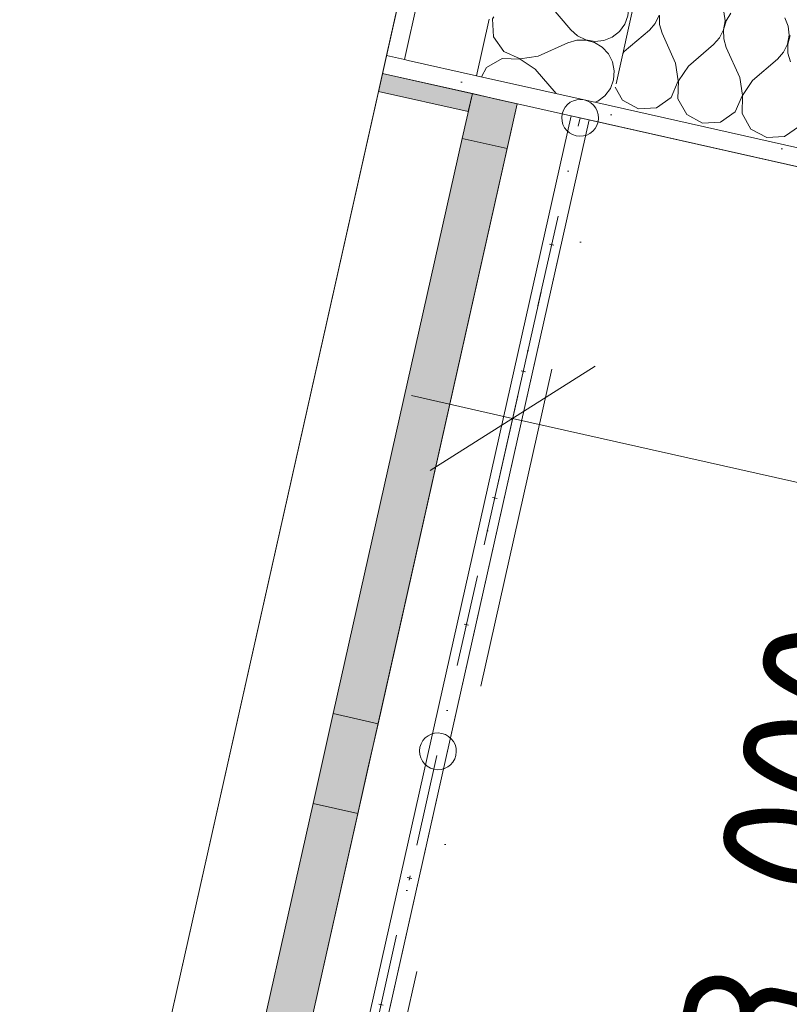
# Model space of a CAD drawing. Header units: millimetres. Extents: x -7218036 to -6972305, y 6116614 to 6334349.
# Tile 11 of 184: x -7186195 to -7185358, y 6137151 to 6138220. Entities that reach past the tile are written whole.
import ezdxf
from ezdxf.enums import TextEntityAlignment as Align

# ---------------------------------------------------------------- set-up
doc = ezdxf.new("R2010")
doc.units = ezdxf.units.MM
doc.header["$MEASUREMENT"] = 0
doc.linetypes.add('Dot & Dashed', pattern=[200, 100, -50, 0, -50])
doc.linetypes.add('Штрихпунктирная', pattern=[670.277762, 352.777767, -176.388884, 0, -141.111112])
for name, color, linetype in [('S - квартира_помещение.АР', 7, 'Continuous'), ('АР-Ограждения _балкона _ лоджии.АР', 7, 'Continuous'), ('АР-Стены внешние_Балконы _ лоджии.АР', 7, 'Continuous'), ('АР-Стены_внешние_.АР', 7, 'Continuous'), ('АР-Чертеж-Оси_Осевые размеры.АР', 7, 'Continuous'), ('АР-Чертеж-Размеры.АР', 7, 'Continuous')]:
    doc.layers.add(name, color=color, linetype=linetype)
for name, color, linetype, lineweight in [('S - квартира_помещение.АР_Ном._пера__101', 252, 'Continuous', 0), ('АР-Ограждения _балкона _ лоджии.АР_Ном._пера__1', 7, 'Continuous', 0), ('АР-Стены внешние_Балконы _ лоджии.АР_Ном._пера__1', 7, 'Continuous', 0), ('АР-Стены_внешние_.АР_Ном._пера__1', 7, 'Continuous', 0), ('АР-Стены_внешние_.АР_Ном._пера__120', 7, 'Continuous', 0), ('АР-Чертеж-Оси_Осевые размеры.АР_Ном._пера__120', 7, 'Continuous', 0), ('АР-Чертеж-Размеры.АР_Ном._пера__1', 7, 'Continuous', 0), ('Окна Archicad_Ном._пера__120', 7, 'Continuous', 0), ('Паспорта Зон Archicad_Ном._пера__1', 7, 'Continuous', 0)]:
    doc.layers.add(name, color=color, linetype=linetype, lineweight=lineweight)
doc.styles.add('РЎР“Р•РќР•Р\xa0Р\x98Р\xa0_РЎРўР\x98Р›Р¬_1', font='txt')
doc.styles.add('РЎР“Р•РќР•Р\xa0Р\x98Р\xa0_РЎРўР\x98Р›Р¬_2', font='calibri.ttf')
doc.styles.add('РЎР“Р•РќР•Р\xa0Р\x98Р\xa0_РЎРўР\x98Р›Р¬_3', font='GOTHIC.TTF')
doc.styles.add('РЎР“Р•РќР•Р\xa0Р\x98Р\xa0_РЎРўР\x98Р›Р¬_5', font='GOST_Common.ttf')
doc.dimstyles.new('СГЕНЕРИР_СТИЛЬ__1', dxfattribs={"dimtxt": 150, "dimasz": 142.5, "dimexe": 0.18, "dimexo": 0.0625, "dimgap": 0, "dimtad": 1, "dimdec": 0, "dimzin": 0, "dimdsep": 46, "dimtxsty": 'РЎР“Р•РќР•Р\xa0Р\x98Р\xa0_РЎРўР\x98Р›Р¬_5', "dimblk": 'ARROWHEAD_6', "dimblk1": 'ARROWHEAD_6', "dimblk2": 'ARROWHEAD_6', "dimcen": 0.09, "dimse1": 1, "dimse2": 1, "dimclrd": 7, "dimclre": 7, "dimclrt": 7, "dimazin": 0, "dimtfac": 1, "dimtdec": 4, "dimtmove": 0, "dimatfit": 3, "dimfxl": 1, "dimtolj": 1, "dimtzin": 0, "dimarcsym": 0})
doc.dimstyles.new('СГЕНЕРИР_СТИЛЬ__7', dxfattribs={"dimtxt": 150, "dimasz": 142.5, "dimexe": 0.18, "dimexo": 1000, "dimgap": 0, "dimtad": 1, "dimdec": 0, "dimzin": 0, "dimdsep": 46, "dimtxsty": 'РЎР“Р•РќР•Р\xa0Р\x98Р\xa0_РЎРўР\x98Р›Р¬_5', "dimblk": 'ARROWHEAD_6', "dimblk1": 'ARROWHEAD_6', "dimblk2": 'ARROWHEAD_6', "dimcen": 0.09, "dimclrd": 7, "dimclre": 7, "dimclrt": 7, "dimazin": 0, "dimtfac": 1, "dimtdec": 4, "dimtmove": 2, "dimatfit": 3, "dimfxl": 1, "dimtolj": 1, "dimtzin": 0, "dimarcsym": 0})
pattern_1 = [(45, (-6566190.34, 6563027.8), (-111.369318, 111.369318), [0, -105, 0, -157.5]), (110, (-6565840.34, 6563027.8), (148.001588, 53.868173), [0, -77, 0, -133])]

# ---------------------------------------------------------------- blocks, each defined once
blk = doc.blocks.new('Лоджия_8_56_7', base_point=(-7184001.5, 6138136.1))
at = {"layer": 'S - квартира_помещение.АР_Ном._пера__101', "color": 252, "linetype": 'Continuous', "lineweight": 0, "flags": 128}
blk.add_lwpolyline([(-7182575.2, 6136002.4), (-7182268.5, 6137368.4), (-7185576, 6138111.2), (-7185882.7, 6136745.2)], close=True, dxfattribs=at)
at = {"layer": 'Паспорта Зон Archicad_Ном._пера__1', "color": 7, "lineweight": 0, "style": 'РЎР“Р•РќР•Р\xa0Р\x98Р\xa0_РЎРўР\x98Р›Р¬_1'}
blk.add_attdef('ROOM_NUMBER', text='', height=250, rotation=347.3424, dxfattribs=at).set_placement((-7184116.7, 6136994.6), align=Align.MIDDLE_CENTER)
at = {"layer": 'Паспорта Зон Archicad_Ном._пера__1', "color": 7, "lineweight": 0, "style": 'РЎР“Р•РќР•Р\xa0Р\x98Р\xa0_РЎРўР\x98Р›Р¬_2'}
blk.add_attdef('ROOM_CALC_AREA', text='', height=200, rotation=347.3424, dxfattribs=at).set_placement((-7182545.6, 6136385.1), align=Align.MIDDLE_RIGHT)
blk = doc.blocks.new('*X647', base_point=(-6566190.3, 6562677.8))
at = {"layer": 'АР-Стены_внешние_.АР_Ном._пера__1', "color": 7, "linetype": 'Continuous', "lineweight": 0}
for p, q in [((-7185576.7, 6138275.7), (-7185572.7, 6138272.1)), ((-7185572.7, 6138272.1), (-7185563.8, 6138267.8)), ((-7185544.3, 6138267.2), (-7185535.2, 6138270.8)), ((-7185535.2, 6138270.8), (-7185529.7, 6138275.1)), ((-7185615.8, 6138250.1), (-7185583.2, 6138264.7)), ((-7185573.7, 6138267.5), (-7185583.2, 6138264.7)), ((-7185563.9, 6138267.6), (-7185573.7, 6138267.5)), ((-7185554.4, 6138264.9), (-7185563.9, 6138267.6)), ((-7185563.8, 6138267.8), (-7185554.1, 6138266.1)), ((-7185546, 6138259.8), (-7185554.4, 6138264.9)), ((-7185554.1, 6138266.1), (-7185544.3, 6138267.2)), ((-7185539.3, 6138252.6), (-7185546, 6138259.8)), ((-7185631.5, 6138247.8), (-7185615.8, 6138250.1)), ((-7185534.8, 6138243.8), (-7185539.3, 6138252.6)), ((-7185618.9, 6138236.1), (-7185634.2, 6138246.4)), ((-7185532.9, 6138234.1), (-7185534.8, 6138243.8)), ((-7185618.9, 6138236.1), (-7185595.7, 6138209)), ((-7185533.7, 6138224.3), (-7185532.9, 6138234.1)), ((-7185679.6, 6138223.2), (-7185680.9, 6138220.8)), ((-7185680.9, 6138220.8), (-7185679.8, 6138201.3)), ((-7185537.2, 6138215.1), (-7185533.7, 6138224.3)), ((-7185595.7, 6138209), (-7185588.4, 6138202.4)), ((-7185550.8, 6138201.1), (-7185543, 6138207.2)), ((-7185543, 6138207.2), (-7185537.2, 6138215.1)), ((-7185679.8, 6138201.3), (-7185668.7, 6138185.3)), ((-7185631.4, 6138180.4), (-7185598.9, 6138195)), ((-7185589.4, 6138197.8), (-7185598.9, 6138195)), ((-7185579.5, 6138197.9), (-7185589.4, 6138197.8)), ((-7185588.4, 6138202.4), (-7185579.5, 6138198.1)), ((-7185579.5, 6138198.1), (-7185569.8, 6138196.5)), ((-7185570, 6138195.2), (-7185579.5, 6138197.9)), ((-7185561.6, 6138190.1), (-7185570, 6138195.2)), ((-7185569.8, 6138196.5), (-7185560, 6138197.5)), ((-7185560, 6138197.5), (-7185550.8, 6138201.1)), ((-7185668.7, 6138185.3), (-7185650.7, 6138177.5)), ((-7185554.9, 6138182.9), (-7185561.6, 6138190.1)), ((-7185670.3, 6138177.9), (-7185687.3, 6138168.2)), ((-7185650.8, 6138177.3), (-7185670.3, 6138177.9)), ((-7185634.6, 6138166.4), (-7185650.8, 6138177.3)), ((-7185650.7, 6138177.5), (-7185631.4, 6138180.4)), ((-7185550.5, 6138174.1), (-7185554.9, 6138182.9)), ((-7185548.6, 6138164.5), (-7185550.5, 6138174.1)), ((-7185687.3, 6138168.2), (-7185692.8, 6138158)), ((-7185634.6, 6138166.4), (-7185611.8, 6138139.8)), ((-7185549.4, 6138154.6), (-7185548.6, 6138164.5)), ((-7185552.8, 6138145.4), (-7185549.4, 6138154.6)), ((-7185558.7, 6138137.5), (-7185552.8, 6138145.4)), ((-7185569.5, 6138130.3), (-7185566.5, 6138131.5)), ((-7185566.5, 6138131.5), (-7185558.7, 6138137.5))]:
    blk.add_line(p, q, dxfattribs=at)
blk = doc.blocks.new('Стена_186_7', base_point=(-7182332.7, 6151547.7))
at = {"layer": 'АР-Стены_внешние_.АР_Ном._пера__1', "color": 7, "linetype": 'Continuous', "lineweight": 0}
for p, q in [((-7185480.6, 6139494.3), (-7185776.5, 6138176.7)), ((-7185684.6, 6138220.7), (-7185698.4, 6138159.2)), ((-7185776.5, 6138176.7), (-7185796, 6138181.1)), ((-7185772.5, 6138175.8), (-7185776.5, 6138176.7)), ((-7185772.5, 6138175.8), (-7185698.4, 6138159.2)), ((-7185698.4, 6138159.2), (-7185552.1, 6138126.3))]:
    blk.add_line(p, q, dxfattribs=at)
at = {"layer": 'АР-Стены_внешние_.АР_Ном._пера__1', "color": 7, "linetype": 'Continuous', "lineweight": 0, "flags": 128}
blk.add_lwpolyline([(-7185500.1, 6139498.6), (-7185796, 6138181.1)], dxfattribs=at)
at = {"layer": 'АР-Стены_внешние_.АР', "color": 7, "lineweight": 0}
blk.add_blockref('*X647', (-6566190.3, 6562677.8), dxfattribs=at)
blk = doc.blocks.new('*X684', base_point=(-6566190.3, 6562677.8))
at = {"layer": 'АР-Стены_внешние_.АР_Ном._пера__1', "color": 7, "linetype": 'Continuous', "lineweight": 0}
for p, q in [((-7185428.3, 6138218.8), (-7185429.4, 6138228.6)), ((-7185422, 6138227), (-7185427.1, 6138218.6)), ((-7185510.5, 6138208.5), (-7185504, 6138215.9)), ((-7185504, 6138215.9), (-7185499.7, 6138224.8)), ((-7185499.4, 6138224.7), (-7185499.4, 6138214.9)), ((-7185430, 6138209.1), (-7185428.3, 6138218.8)), ((-7185427.1, 6138218.6), (-7185429.8, 6138209.1)), ((-7185359.7, 6138213), (-7185363.3, 6138222.1)), ((-7185537.7, 6138185.3), (-7185510.5, 6138208.5)), ((-7185499.4, 6138214.9), (-7185496.6, 6138205.4)), ((-7185482, 6138172.8), (-7185496.6, 6138205.4)), ((-7185434.3, 6138200.2), (-7185430, 6138209.1)), ((-7185429.8, 6138209.1), (-7185429.7, 6138199.2)), ((-7185358.7, 6138203.2), (-7185359.7, 6138213)), ((-7185440.9, 6138192.9), (-7185434.3, 6138200.2)), ((-7185429.7, 6138199.2), (-7185426.9, 6138189.7)), ((-7185360.3, 6138193.5), (-7185358.7, 6138203.2)), ((-7185357.4, 6138202.9), (-7185360.1, 6138193.4)), ((-7185537.7, 6138185.3), (-7185539.4, 6138182.9)), ((-7185468, 6138169.7), (-7185440.9, 6138192.9)), ((-7185412.3, 6138157.2), (-7185426.9, 6138189.7)), ((-7185371.2, 6138177.2), (-7185364.6, 6138184.6)), ((-7185364.6, 6138184.6), (-7185360.3, 6138193.5)), ((-7185360.1, 6138193.4), (-7185360, 6138183.6)), ((-7185398.3, 6138154), (-7185371.2, 6138177.2)), ((-7185360, 6138183.6), (-7185357.2, 6138174.1)), ((-7185479.1, 6138153.5), (-7185482, 6138172.8)), ((-7185468, 6138169.7), (-7185478.8, 6138153.5)), ((-7185486.9, 6138135.6), (-7185479.1, 6138153.5)), ((-7185478.8, 6138153.5), (-7185479.5, 6138133.9)), ((-7185409.4, 6138137.9), (-7185412.3, 6138157.2)), ((-7185398.3, 6138154), (-7185409.2, 6138137.8)), ((-7185547.5, 6138146.6), (-7185539.5, 6138132.7)), ((-7185539.5, 6138132.7), (-7185522.4, 6138123.3)), ((-7185502.9, 6138124.4), (-7185486.9, 6138135.6)), ((-7185479.5, 6138133.9), (-7185469.8, 6138117)), ((-7185417.2, 6138119.9), (-7185409.4, 6138137.9)), ((-7185409.2, 6138137.8), (-7185409.8, 6138118.3)), ((-7185522.4, 6138123.3), (-7185502.9, 6138124.4)), ((-7185433.2, 6138108.8), (-7185417.2, 6138119.9)), ((-7185469.8, 6138117), (-7185452.7, 6138107.7)), ((-7185409.8, 6138118.3), (-7185400.1, 6138101.3)), ((-7185452.7, 6138107.7), (-7185433.2, 6138108.8)), ((-7185400.1, 6138101.3), (-7185383, 6138092)), ((-7185363.5, 6138093.1), (-7185347.5, 6138104.3)), ((-7185383, 6138092), (-7185363.5, 6138093.1))]:
    blk.add_line(p, q, dxfattribs=at)
blk = doc.blocks.new('Стена_210_7', base_point=(-7182126.4, 6137613.2))
at = {"layer": 'АР-Стены_внешние_.АР', "linetype": 'Continuous', "lineweight": 0, "true_color": 0x000000}
h = blk.add_hatch(dxfattribs=at)
h.set_pattern_fill('ШТУКАТУРКА__ГИПС_01_0007', color=18, style=0, pattern_type=2)
h.set_pattern_definition(pattern_1)
h.paths.add_polyline_path([(-7185796, 6138181.1), (-7185800.4, 6138161.6), (-7185777.2, 6138173.4), (-7185776.5, 6138176.7)])
h = blk.add_hatch(dxfattribs=at)
h.set_pattern_fill('ШТУКАТУРКА__ГИПС_01_0007', color=18, style=0, pattern_type=2)
h.set_pattern_definition(pattern_1)
h.paths.add_polyline_path([(-7185772.5, 6138175.8), (-7185800.4, 6138161.6), (-7184366.1, 6137839.5), (-7184361.7, 6137859)])
h = blk.add_hatch(dxfattribs=at)
h.set_pattern_fill('ШТУКАТУРКА__ГИПС_01_0007', color=18, style=0, pattern_type=2)
h.set_pattern_definition(pattern_1)
h.paths.add_polyline_path([(-7185776.5, 6138176.7), (-7185777.2, 6138173.4), (-7185772.5, 6138175.8)])
at = {"layer": 'АР-Стены_внешние_.АР_Ном._пера__1', "color": 7, "linetype": 'Continuous', "lineweight": 0}
for p, q in [((-7185776.5, 6138176.7), (-7185796, 6138181.1)), ((-7185772.5, 6138175.8), (-7185776.5, 6138176.7)), ((-7185772.5, 6138175.8), (-7185698.4, 6138159.2)), ((-7185698.4, 6138159.2), (-7185552.1, 6138126.3)), ((-7185552.1, 6138126.3), (-7184361.7, 6137859))]:
    blk.add_line(p, q, dxfattribs=at)
at = {"layer": 'АР-Стены_внешние_.АР_Ном._пера__1', "color": 7, "linetype": 'Continuous', "lineweight": 0, "flags": 128}
for points in [[(-7185800.4, 6138161.6), (-7185796, 6138181.1)], [(-7185800.4, 6138161.6), (-7184366.1, 6137839.5)]]:
    blk.add_lwpolyline(points, dxfattribs=at)
at = {"layer": 'АР-Стены_внешние_.АР', "color": 7, "lineweight": 0}
blk.add_blockref('*X684', (-6566190.3, 6562677.8), dxfattribs=at)
blk = doc.blocks.new('Ограждение_11_7', base_point=(-6566190.3, 6562677.8))
at = {"layer": 'АР-Ограждения _балкона _ лоджии.АР_Ном._пера__1', "color": 7, "linetype": 'Dot & Dashed', "lineweight": 0}
blk.add_line((-7185894.7, 6136737.7), (-7185585.7, 6138113.4), dxfattribs=at)
at = {"layer": 'АР-Ограждения _балкона _ лоджии.АР_Ном._пера__1', "color": 7, "linetype": 'Continuous', "lineweight": 0}
for p, q in [((-7185619, 6137976.4), (-7185614.2, 6137975.3)), ((-7185616.1, 6137978.3), (-7185617.2, 6137973.4)), ((-7185649.9, 6137838.8), (-7185645.1, 6137837.7)), ((-7185647, 6137840.7), (-7185648.1, 6137835.8)), ((-7185677.9, 6137703.1), (-7185679, 6137698.2)), ((-7185680.8, 6137701.2), (-7185676, 6137700.1)), ((-7185711.7, 6137563.6), (-7185706.9, 6137562.6)), ((-7185708.8, 6137565.5), (-7185709.8, 6137560.7)), ((-7185773.5, 6137288.5), (-7185768.7, 6137287.4)), ((-7185770.5, 6137290.4), (-7185771.6, 6137285.5)), ((-7185804.4, 6137150.9), (-7185799.6, 6137149.8)), ((-7185801.4, 6137152.8), (-7185802.5, 6137147.9))]:
    blk.add_line(p, q, dxfattribs=at)
at = {"layer": 'АР-Ограждения _балкона _ лоджии.АР_Ном._пера__1', "color": 7, "linetype": 'Continuous', "lineweight": 0, "flags": 128}
for points in [[(-7185566.2, 6138109, 1), (-7185605.2, 6138117.8, 1)], [(-7185720.7, 6137421.1, 1), (-7185759.7, 6137429.9, 1)]]:
    blk.add_lwpolyline(points, format="xyb", close=True, dxfattribs=at)
blk.add_lwpolyline([(-7185904.4, 6136739.8), (-7185884.9, 6136735.5), (-7185576, 6138111.2), (-7185595.5, 6138115.6)], close=True, dxfattribs=at)
blk = doc.blocks.new('Стандартный Маркер Сетки[147]_7', base_point=(-7182312.1, 6152552))
at = {"layer": 'АР-Чертеж-Оси_Осевые размеры.АР_Ном._пера__120', "color": 7, "linetype": 'Штрихпунктирная', "lineweight": 0}
blk.add_line((-7182531.3, 6151576.3), (-7187093.8, 6131261.9), dxfattribs=at)
at = {"layer": 'АР-Чертеж-Оси_Осевые размеры.АР_Ном._пера__120', "color": 7, "lineweight": 0, "style": 'РЎР“Р•РќР•Р\xa0Р\x98Р\xa0_РЎРўР\x98Р›Р¬_3'}
blk.add_attdef('AC_MarkerText_1', text='', height=350, rotation=347.3417, dxfattribs=at).set_placement((-7187352.5, 6129979.4), align=Align.TOP_CENTER)
blk = doc.blocks.new('Стандартный Маркер Сетки[172]_7', base_point=(-7182312.1, 6152552))
at = {"layer": 'АР-Чертеж-Оси_Осевые размеры.АР_Ном._пера__120', "color": 7, "linetype": 'Штрихпунктирная', "lineweight": 0}
blk.add_line((-7182531.3, 6151576.3), (-7187093.8, 6131261.9), dxfattribs=at)
at = {"layer": 'АР-Чертеж-Оси_Осевые размеры.АР_Ном._пера__120', "color": 7, "lineweight": 0, "style": 'РЎР“Р•РќР•Р\xa0Р\x98Р\xa0_РЎРўР\x98Р›Р¬_3'}
blk.add_attdef('AC_MarkerText_1', text='', height=350, rotation=347.3417, dxfattribs=at).set_placement((-7187352.5, 6129979.4), align=Align.TOP_CENTER)
blk = doc.blocks.new('Стандартный Маркер Сетки[173]_7', base_point=(-7182312.1, 6152552))
at = {"layer": 'АР-Чертеж-Оси_Осевые размеры.АР_Ном._пера__120', "color": 7, "linetype": 'Штрихпунктирная', "lineweight": 0}
blk.add_line((-7182531.3, 6151576.3), (-7187093.8, 6131261.9), dxfattribs=at)
at = {"layer": 'АР-Чертеж-Оси_Осевые размеры.АР_Ном._пера__120', "color": 7, "lineweight": 0, "style": 'РЎР“Р•РќР•Р\xa0Р\x98Р\xa0_РЎРўР\x98Р›Р¬_3'}
blk.add_attdef('AC_MarkerText_1', text='', height=350, rotation=347.3417, dxfattribs=at).set_placement((-7187352.5, 6129979.4), align=Align.TOP_CENTER)
blk = doc.blocks.new('Стандартный Маркер Сетки[174]_7', base_point=(-7182312.1, 6152552))
at = {"layer": 'АР-Чертеж-Оси_Осевые размеры.АР_Ном._пера__120', "color": 7, "linetype": 'Штрихпунктирная', "lineweight": 0}
blk.add_line((-7182531.3, 6151576.3), (-7187093.8, 6131261.9), dxfattribs=at)
at = {"layer": 'АР-Чертеж-Оси_Осевые размеры.АР_Ном._пера__120', "color": 7, "lineweight": 0, "style": 'РЎР“Р•РќР•Р\xa0Р\x98Р\xa0_РЎРўР\x98Р›Р¬_3'}
blk.add_attdef('AC_MarkerText_1', text='', height=350, rotation=347.3417, dxfattribs=at).set_placement((-7187352.5, 6129979.4), align=Align.TOP_CENTER)
blk = doc.blocks.new('Стандартный Маркер Сетки[179]_7', base_point=(-7182312.1, 6152552))
at = {"layer": 'АР-Чертеж-Оси_Осевые размеры.АР_Ном._пера__120', "color": 7, "linetype": 'Штрихпунктирная', "lineweight": 0}
blk.add_line((-7182531.3, 6151576.3), (-7187093.8, 6131261.9), dxfattribs=at)
at = {"layer": 'АР-Чертеж-Оси_Осевые размеры.АР_Ном._пера__120', "color": 7, "lineweight": 0, "style": 'РЎР“Р•РќР•Р\xa0Р\x98Р\xa0_РЎРўР\x98Р›Р¬_3'}
blk.add_attdef('AC_MarkerText_1', text='', height=350, rotation=347.3417, dxfattribs=at).set_placement((-7187352.5, 6129979.4), align=Align.TOP_CENTER)
blk = doc.blocks.new('Стандартный Маркер Сетки[189]_7', base_point=(-7182312.1, 6152552))
at = {"layer": 'АР-Чертеж-Оси_Осевые размеры.АР_Ном._пера__120', "color": 7, "linetype": 'Штрихпунктирная', "lineweight": 0}
blk.add_line((-7182531.3, 6151576.3), (-7187093.8, 6131261.9), dxfattribs=at)
at = {"layer": 'АР-Чертеж-Оси_Осевые размеры.АР_Ном._пера__120', "color": 7, "lineweight": 0, "style": 'РЎР“Р•РќР•Р\xa0Р\x98Р\xa0_РЎРўР\x98Р›Р¬_3'}
blk.add_attdef('AC_MarkerText_1', text='', height=350, rotation=347.3417, dxfattribs=at).set_placement((-7187352.5, 6129979.4), align=Align.TOP_CENTER)
blk = doc.blocks.new('Стандартный Маркер Сетки[190]_7', base_point=(-7182312.1, 6152552))
at = {"layer": 'АР-Чертеж-Оси_Осевые размеры.АР_Ном._пера__120', "color": 7, "linetype": 'Штрихпунктирная', "lineweight": 0}
blk.add_line((-7182531.3, 6151576.3), (-7187093.8, 6131261.9), dxfattribs=at)
at = {"layer": 'АР-Чертеж-Оси_Осевые размеры.АР_Ном._пера__120', "color": 7, "lineweight": 0, "style": 'РЎР“Р•РќР•Р\xa0Р\x98Р\xa0_РЎРўР\x98Р›Р¬_3'}
blk.add_attdef('AC_MarkerText_1', text='', height=350, rotation=347.3417, dxfattribs=at).set_placement((-7187352.5, 6129979.4), align=Align.TOP_CENTER)
blk = doc.blocks.new('Стандартный Маркер Сетки[191]_7', base_point=(-7182312.1, 6152552))
at = {"layer": 'АР-Чертеж-Оси_Осевые размеры.АР_Ном._пера__120', "color": 7, "linetype": 'Штрихпунктирная', "lineweight": 0}
blk.add_line((-7182531.3, 6151576.3), (-7187093.8, 6131261.9), dxfattribs=at)
at = {"layer": 'АР-Чертеж-Оси_Осевые размеры.АР_Ном._пера__120', "color": 7, "lineweight": 0, "style": 'РЎР“Р•РќР•Р\xa0Р\x98Р\xa0_РЎРўР\x98Р›Р¬_3'}
blk.add_attdef('AC_MarkerText_1', text='', height=350, rotation=347.3417, dxfattribs=at).set_placement((-7187352.5, 6129979.4), align=Align.TOP_CENTER)
blk = doc.blocks.new('*D1057', base_point=(-6566190.3, 6562677.8))
at = {"layer": 'АР-Чертеж-Размеры.АР_Ном._пера__1', "color": 7, "linetype": 'Continuous', "lineweight": 0, "transparency": 16777216}
for p, q in [((-7185689.8, 6137649.9), (-7185628.2, 6137924.3)), ((-7185569.4, 6137843.9), (-7185748.6, 6137730.4)), ((-7185768.8, 6137811.8), (-7185659, 6137787.1)), ((-7185659, 6137787.1), (-7184439.3, 6137513.2)), ((-7184470.2, 6137376), (-7184408.5, 6137650.4)), ((-7184528.9, 6137456.5), (-7184349.7, 6137569.9)), ((-7184439.3, 6137513.2), (-7184329.6, 6137488.6))]:
    blk.add_line(p, q, dxfattribs=at)
at = {"layer": 'АР-Чертеж-Размеры.АР_Ном._пера__1', "color": 7, "lineweight": 0, "transparency": 16777216, "insert": (-7185260.5, 6137728.4), "char_height": 150, "attachment_point": 7, "rotation": 347.3424, "style": 'РЎР“Р•РќР•Р\xa0Р\x98Р\xa0_РЎРўР\x98Р›Р¬_5'}
blk.add_mtext('\\A1;{\\pql;\\fGOST Common|b0|i0|c204|p0;\\W1.000000;1\xa0250}', dxfattribs=at)
blk = doc.blocks.new('ARROWHEAD_6')
at = {"color": 0, "linetype": 'Continuous', "lineweight": 0}
for p, q in [((-0.5, -0.5), (0.5, 0.5)), ((0, 0), (-1, 0))]:
    blk.add_line(p, q, dxfattribs=at)
blk = doc.blocks.new('*D1139', base_point=(-6566190.3, 6562677.8))
at = {"layer": 'АР-Чертеж-Размеры.АР_Ном._пера__1', "color": 7, "linetype": 'Continuous', "lineweight": 0, "transparency": 16777216}
for p, q in [((-7184335.3, 6141286.9), (-7184773.6, 6139335.5)), ((-7185402.5, 6139476.7), (-7184636.4, 6139304.7)), ((-7184716.8, 6139245.9), (-7184830.3, 6139425.1)), ((-7184773.6, 6139335.5), (-7185431.1, 6136408)), ((-7186060, 6136549.3), (-7185293.9, 6136377.2)), ((-7185487.8, 6136497.7), (-7185374.3, 6136318.4)), ((-7185431.1, 6136408), (-7185455.7, 6136298.3))]:
    blk.add_line(p, q, dxfattribs=at)
at = {"layer": 'АР-Чертеж-Размеры.АР_Ном._пера__1', "color": 7, "lineweight": 0, "transparency": 16777216, "insert": (-7185336, 6137070.9), "char_height": 150, "attachment_point": 7, "rotation": 77.3417, "style": 'РЎР“Р•РќР•Р\xa0Р\x98Р\xa0_РЎРўР\x98Р›Р¬_5'}
blk.add_mtext('\\A1;{\\pql;\\fGOST Common|b0|i0|c204|p0;\\W1.000000;3\xa0000}', dxfattribs=at)
blk = doc.blocks.new('Горизонтальное Многостворчатое Окно 23[37]_7', base_point=(-6566190.3, 6562677.8))
at = {"layer": 'Окна Archicad_Ном._пера__120', "linetype": 'Continuous', "lineweight": 0, "true_color": 0xffffff}
for points in [[(-7185702.8, 6138139.7), (-7185713.8, 6138090.9), (-7185665, 6138080), (-7185654, 6138128.7)], [(-7185805.2, 6137455.5), (-7185665, 6138080), (-7185713.8, 6138090.9), (-7185854, 6137466.5)], [(-7185816.2, 6137406.7), (-7185805.2, 6137455.5), (-7185854, 6137466.5), (-7185864.9, 6137417.7)], [(-7185864.9, 6137417.7), (-7185875.9, 6137368.9), (-7185827.1, 6137357.9), (-7185816.2, 6137406.7)], [(-7185967.4, 6136733.5), (-7185827.1, 6137357.9), (-7185875.9, 6137368.9), (-7186016.1, 6136744.4)]]:
    blk.add_hatch(color=7, dxfattribs=at).paths.add_polyline_path(points)
at = {"layer": 'Окна Archicad_Ном._пера__120', "color": 7, "linetype": 'Continuous', "lineweight": 0}
for p, q in [((-7185800.4, 6138161.6), (-7185804.7, 6138142.1)), ((-7186157.5, 6136571.2), (-7185804.7, 6138142.1)), ((-7185707.2, 6138120.2), (-7185804.7, 6138142.1)), ((-7185702.8, 6138139.7), (-7185713.8, 6138090.9)), ((-7185702.8, 6138139.7), (-7185673.5, 6138133.1)), ((-7185702.8, 6138139.7), (-7185673.5, 6138133.1)), ((-7185673.5, 6138133.1), (-7185654, 6138128.7)), ((-7185673.5, 6138133.1), (-7185654, 6138128.7)), ((-7185978.3, 6136684.7), (-7185654, 6138128.7)), ((-7185665, 6138080), (-7185654, 6138128.7)), ((-7185713.8, 6138090.9), (-7185854, 6137466.5)), ((-7185713.8, 6138090.9), (-7185665, 6138080)), ((-7185805.2, 6137455.5), (-7185665, 6138080)), ((-7185854, 6137466.5), (-7185864.9, 6137417.7)), ((-7185805.2, 6137455.5), (-7185854, 6137466.5)), ((-7185816.2, 6137406.7), (-7185805.2, 6137455.5)), ((-7185864.9, 6137417.7), (-7185875.9, 6137368.9)), ((-7185827.1, 6137357.9), (-7185816.2, 6137406.7)), ((-7185875.9, 6137368.9), (-7186016.1, 6136744.4)), ((-7185875.9, 6137368.9), (-7185827.1, 6137357.9)), ((-7185967.4, 6136733.5), (-7185827.1, 6137357.9))]:
    blk.add_line(p, q, dxfattribs=at)
blk = doc.blocks.new('Стена_327_7', base_point=(-7185978.3, 6136684.7))
at = {"layer": 'АР-Стены внешние_Балконы _ лоджии.АР', "linetype": 'Continuous', "lineweight": 0, "true_color": 0x000000}
blk.add_hatch(color=18, dxfattribs=at).paths.add_polyline_path([(-7185804.7, 6138142.1), (-7185707.2, 6138120.2), (-7185702.8, 6138139.7), (-7185780.9, 6138157.2), (-7185800.4, 6138161.6)])
at = {"layer": 'АР-Стены внешние_Балконы _ лоджии.АР_Ном._пера__1', "color": 7, "linetype": 'Continuous', "lineweight": 0}
for p, q in [((-7185800.4, 6138161.6), (-7185804.7, 6138142.1)), ((-7185780.9, 6138157.2), (-7185702.8, 6138139.7)), ((-7185707.2, 6138120.2), (-7185804.7, 6138142.1)), ((-7185702.8, 6138139.7), (-7185707.2, 6138120.2)), ((-7185702.8, 6138139.7), (-7185673.5, 6138133.1)), ((-7185673.5, 6138133.1), (-7185654, 6138128.7))]:
    blk.add_line(p, q, dxfattribs=at)
at = {"layer": 'Окна Archicad_Ном._пера__120', "color": 7, "linetype": 'Continuous', "lineweight": 0}
blk.add_blockref('Горизонтальное Многостворчатое Окно 23[37]_7', (-6566190.3, 6562677.8), dxfattribs=at)

msp = doc.modelspace()

# ---------------------------------------------------------------- linework, layer by layer
at = {"layer": 'S - квартира_помещение.АР', "color": 254, "linetype": 'Continuous', "lineweight": 0, "true_color": 0xd8d8d8, "flags": 128}
msp.add_lwpolyline([(-7182575.2, 6136002.4), (-7182268.5, 6137368.4), (-7185576, 6138111.2), (-7185882.7, 6136745.2)], close=True, dxfattribs=at)
at = {"layer": 'АР-Стены_внешние_.АР_Ном._пера__120', "color": 7, "linetype": 'Continuous', "lineweight": 0}
msp.add_lwpolyline([(-7161011.8, 6146220.7), (-7164427.7, 6146987.9), (-7164548.2, 6146451.4), (-7167504.1, 6147115.2), (-7166658.2, 6150881.3), (-7175585, 6152886.2), (-7176044, 6150842.4), (-7179303.3, 6151574.4), (-7179355.9, 6151340.3), (-7182673.2, 6152085.4), (-7186157.5, 6136571.5), (-7164282.4, 6131658.4)], dxfattribs=at)

# ---------------------------------------------------------------- block references
at = {"layer": 'S - квартира_помещение.АР', "color": 7, "linetype": 'Continuous', "lineweight": 0}
msp.add_blockref('Лоджия_8_56_7', (-7184001.5, 6138136.1), dxfattribs=at)
at = {"layer": 'АР-Ограждения _балкона _ лоджии.АР', "color": 7, "linetype": 'Continuous', "lineweight": 0}
msp.add_blockref('Ограждение_11_7', (-6566190.3, 6562677.8), dxfattribs=at)
at = {"layer": 'АР-Стены внешние_Балконы _ лоджии.АР', "color": 7, "lineweight": 0}
msp.add_blockref('Стена_327_7', (-7185978.3, 6136684.7), dxfattribs=at)
at = {"layer": 'АР-Стены_внешние_.АР', "color": 7, "lineweight": 0}
for name, p in [('Стена_186_7', (-7182332.7, 6151547.7)), ('Стена_210_7', (-7182126.4, 6137613.2))]:
    msp.add_blockref(name, p, dxfattribs=at)
at = {"layer": 'АР-Чертеж-Оси_Осевые размеры.АР', "color": 8, "linetype": 'Continuous', "lineweight": 15}
for name in ['Стандартный Маркер Сетки[147]_7', 'Стандартный Маркер Сетки[172]_7', 'Стандартный Маркер Сетки[173]_7', 'Стандартный Маркер Сетки[174]_7', 'Стандартный Маркер Сетки[179]_7', 'Стандартный Маркер Сетки[189]_7', 'Стандартный Маркер Сетки[190]_7', 'Стандартный Маркер Сетки[191]_7']:
    msp.add_blockref(name, (-7182312.1, 6152552), dxfattribs=at)

# ---------------------------------------------------------------- dimensions: what is measured, and where the dimension line sits
at = {"layer": 'АР-Чертеж-Размеры.АР', "color": 7, "linetype": 'Continuous', "lineweight": 0}
for base, p1, p2, angle, dimstyle, picture, middle, turn in [((-7185431.1, 6136408), (-7185500.1, 6139498.6), (-7186157.5, 6136571.2), 257.3417, 'СГЕНЕРИР_СТИЛЬ__7', '*D1139', (-7185352.8, 6137338.4), 77.3417), ((-7184439.3, 6137513.2), (-7185616.6, 6137975.8), (-7184366.1, 6137839.5), 347.3424, 'СГЕНЕРИР_СТИЛЬ__1', '*D1057', (-7184993, 6137745.2), 347.3424)]:
    dim = msp.add_linear_dim(base=base, p1=p1, p2=p2, angle=angle, dimstyle=dimstyle, dxfattribs=at)
    dim.commit()
    dim.dimension.update_dxf_attribs({"geometry": picture, "text_midpoint": middle, "dimtype": 160, "text_rotation": turn})

doc.saveas('drawing.dxf')
